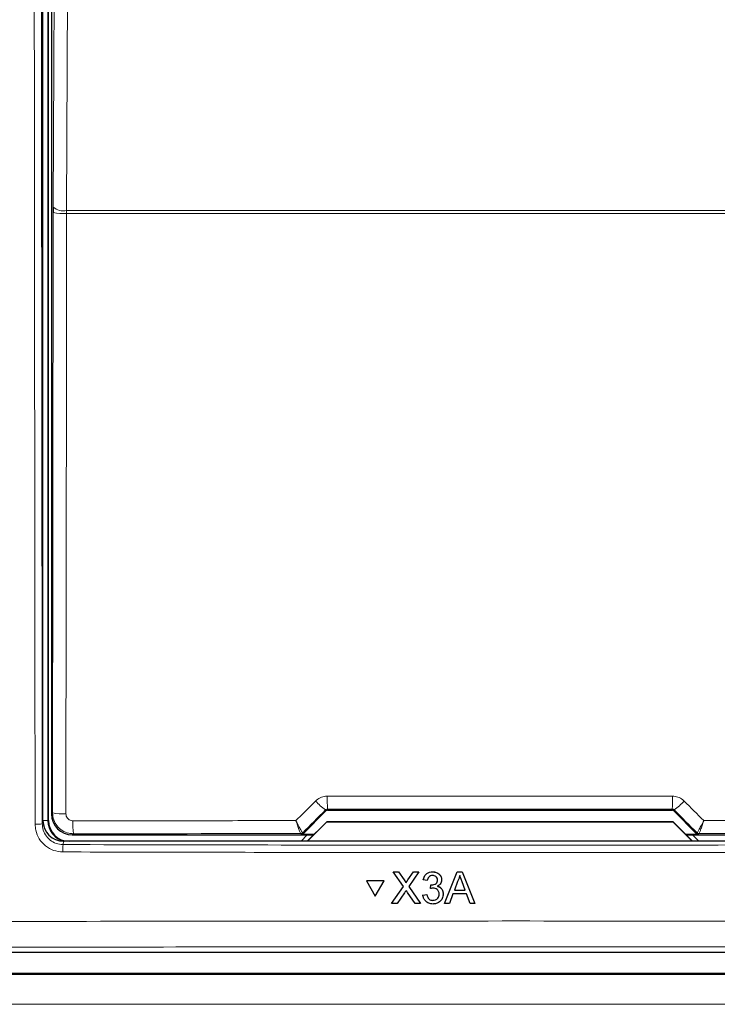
# Model space of a CAD drawing. Header units: millimetres. Extents: x 5 to 418, y 2 to 292.
# Tile 5 of 53: x 64 to 81, y 146 to 169. Entities that reach past the tile are written whole.
import ezdxf

# ---------------------------------------------------------------- set-up
doc = ezdxf.new("R2010")
doc.units = ezdxf.units.MM

msp = doc.modelspace()

# ---------------------------------------------------------------- linework, layer by layer
at = {"color": 7, "linetype": 'Continuous', "lineweight": 25}
for p, q in [((64.8213, 149.9548), (64.8213, 187.6204)), ((64.9546, 149.9536), (64.9546, 187.587)), ((65.0272, 187.4311), (65.0272, 150.1095)), ((65.0697, 164.7221), (65.0694, 164.5911)), ((71.0849, 149.6339), (71.6351, 150.1841)), ((71.6822, 150.2036), (79.9604, 150.2036)), ((80.0075, 150.1841), (80.5577, 149.6339)), ((71.1806, 149.4536), (71.6525, 149.9255)), ((71.6546, 149.9203), (71.188, 149.4536)), ((71.6525, 149.9255), (71.6546, 149.9203)), ((71.6525, 149.9255), (79.9901, 149.9255)), ((79.988, 149.9203), (71.6546, 149.9203)), ((79.9901, 149.9255), (79.988, 149.9203)), ((80.4546, 149.4536), (79.988, 149.9203)), ((79.9901, 149.9255), (80.462, 149.4536)), ((65.5271, 149.6096), (71.3365, 149.6096)), ((71.1852, 149.6096), (71.0343, 149.4587)), ((71.3413, 149.6144), (71.0378, 149.6144)), ((80.6048, 149.6144), (80.3013, 149.6144)), ((80.3061, 149.6096), (86.1155, 149.6096)), ((80.6083, 149.4587), (80.4574, 149.6096)), ((86.322, 149.4536), (65.3206, 149.4536)), ((71.0343, 149.4587), (71.0343, 149.4536)), ((80.6083, 149.4536), (80.6083, 149.4587)), ((73.2539, 148.7186), (73.2541, 148.7208)), ((73.4981, 148.3652), (73.2539, 148.7186)), ((73.2539, 148.7186), (73.3842, 148.7186)), ((73.3842, 148.7186), (73.3843, 148.7208)), ((73.3842, 148.7186), (73.518, 148.5249)), ((73.6078, 148.5248), (73.7411, 148.7186)), ((73.8732, 148.7186), (73.6292, 148.364)), ((73.7411, 148.7186), (73.7412, 148.7207)), ((73.7411, 148.7186), (73.8732, 148.7186)), ((73.8732, 148.7186), (73.8733, 148.7207)), ((74.2009, 148.7186), (74.2011, 148.7207)), ((74.4913, 147.9536), (74.7954, 148.7186)), ((74.7954, 148.7186), (74.7956, 148.7208)), ((74.7954, 148.7186), (74.9173, 148.7186)), ((74.9173, 148.7186), (74.9175, 148.7208)), ((74.9173, 148.7186), (75.222, 147.9536)), ((72.6101, 148.5024), (72.6103, 148.5046)), ((73.0335, 148.5024), (72.6101, 148.5024)), ((72.6101, 148.5024), (72.8219, 148.1366)), ((73.0336, 148.5046), (72.6103, 148.5046)), ((72.8219, 148.1366), (73.0335, 148.5024)), ((73.0335, 148.5024), (73.0336, 148.5046)), ((73.5578, 148.452), (73.558, 148.4541)), ((73.9767, 148.5225), (73.9769, 148.5246)), ((74.075, 148.5127), (73.9767, 148.5225)), ((74.1528, 148.3165), (74.1629, 148.4048)), ((74.1629, 148.4048), (74.1631, 148.4069)), ((74.177, 148.4037), (74.1772, 148.4058)), ((74.4183, 148.5096), (74.4185, 148.512)), ((74.419, 148.5241), (74.4192, 148.5263)), ((74.8041, 148.4891), (74.7257, 148.2773)), ((74.9874, 148.2773), (74.9128, 148.4783)), ((73.2149, 147.9536), (73.4981, 148.3652)), ((73.5281, 148.2169), (73.3468, 147.9536)), ((73.7823, 147.9536), (73.5957, 148.2239)), ((73.6292, 148.364), (73.9127, 147.9536)), ((73.967, 148.1596), (74.0653, 148.1694)), ((73.967, 148.1596), (73.9672, 148.1617)), ((74.0653, 148.1694), (74.0655, 148.1715)), ((74.1528, 148.3165), (74.153, 148.3186)), ((74.4576, 148.1613), (74.4577, 148.1637)), ((74.4585, 148.1838), (74.4586, 148.1859)), ((74.6931, 148.189), (74.606, 147.9536)), ((75.0199, 148.189), (74.6931, 148.189)), ((74.7257, 148.2773), (74.9874, 148.2773)), ((75.1073, 147.9536), (75.0199, 148.189)), ((73.2149, 147.9536), (73.215, 147.9558)), ((73.3468, 147.9536), (73.2149, 147.9536)), ((73.9127, 147.9536), (73.7823, 147.9536)), ((73.9127, 147.9536), (73.9129, 147.9558)), ((74.2091, 148.0321), (74.2093, 148.0342)), ((74.4913, 147.9536), (74.4914, 147.9558)), ((74.606, 147.9536), (74.4913, 147.9536)), ((75.222, 147.9536), (75.1073, 147.9536)), ((75.222, 147.9536), (75.2221, 147.9558)), ((56.487, 146.787), (95.1555, 146.787)), ((95.3559, 146.2739), (56.2867, 146.2739))]:
    msp.add_line(p, q, dxfattribs=at)
at = {"color": 7, "linetype": 'Continuous', "lineweight": 18}
for p, q in [((64.94, 187.587), (64.94, 149.9536)), ((65.0536, 150.1359), (65.0694, 164.5911)), ((65.3909, 164.5703), (65.3917, 164.6359)), ((86.2517, 164.5703), (65.3909, 164.5703)), ((65.3917, 164.6359), (86.2509, 164.6359)), ((65.0272, 150.1095), (65.0536, 150.1359)), ((71.6351, 150.1841), (71.6249, 150.2086)), ((71.672, 150.2284), (71.6822, 150.2036)), ((79.9604, 150.2036), (79.9706, 150.2284)), ((80.0176, 150.2086), (80.0075, 150.1841)), ((64.8053, 149.8745), (64.8213, 149.9548)), ((64.94, 149.9536), (64.8213, 149.9536)), ((64.94, 149.9536), (64.9546, 149.9536)), ((65.5534, 149.6359), (65.5271, 149.6096)), ((71.0279, 149.6382), (71.0277, 149.6383)), ((71.0378, 149.6144), (71.0279, 149.6382)), ((71.0751, 149.6577), (71.0747, 149.6578)), ((71.0751, 149.6577), (71.0849, 149.6339)), ((80.5577, 149.6339), (80.5675, 149.6577)), ((80.5675, 149.6577), (80.5679, 149.6578)), ((80.6147, 149.6382), (80.6048, 149.6144)), ((80.6149, 149.6383), (80.6147, 149.6382)), ((65.3206, 149.4536), (65.3048, 149.3743)), ((73.518, 148.5249), (73.5182, 148.5271)), ((73.6078, 148.5248), (73.608, 148.5269))]:
    msp.add_line(p, q, dxfattribs=at)
at = {"color": 7, "linetype": 'Continuous', "lineweight": 18, "flags": 128}
for points in [[(65.0697, 164.7221), (65.1097, 173.2499), (65.1494, 181.7339)], [(65.4716, 181.6477), (65.4686, 181.0038), (65.4565, 178.4282), (65.4081, 168.1259), (65.3917, 164.6359)], [(65.3909, 164.5703), (65.3902, 163.905), (65.3873, 161.2435), (65.3751, 150.1151)]]:
    msp.add_lwpolyline(points, dxfattribs=at)
at = {"color": 7, "linetype": 'Continuous', "lineweight": 18}
for centre, radius, start, end in [((65.3162, 165.9136), 1.3454, 259.42891, 273.18402), ((65.3226, 165.0218), 0.3921, 229.84864, 280.14668), ((77.3193, 150.4694), 5.6524, 179.27525, 182.44393), ((74.3233, 150.4694), 5.6524, 357.55607, 0.72475), ((72.5193, 151.4524), 1.532, 222.19195, 234.28187), ((79.1233, 151.4524), 1.532, 305.71813, 317.80805), ((65.3004, 151.4581), 1.3451, 259.42789, 273.18381), ((64.6751, 150.5708), 0.7083, 266.58782, 280.58882), ((67.8331, 149.877), 2.2924, 178.21518, 186.038), ((71.0279, 149.7048), 0.0667, 270.00748, 314.99252), ((80.6147, 149.7048), 0.0667, 225.00748, 269.99252), ((67.0094, 149.2344), 1.7104, 175.30838, 181.24111)]:
    msp.add_arc(centre, radius, start, end, dxfattribs=at)
at = {"color": 7, "linetype": 'Continuous', "lineweight": 25}
for centre, radius, start, end in [((65.4546, 149.9536), 0.5146, 180, 256.32073), ((65.4546, 149.9536), 0.5, 180, 270), ((71.0276, 149.7049), 0.0666, 270.06102, 314.97735), ((80.615, 149.7049), 0.0666, 225.02265, 269.93898)]:
    msp.add_arc(centre, radius, start, end, dxfattribs=at)
for centre, major_axis, ratio, start_param, end_param in [((65.5272, 150.1095), (0.3536, -0.3536), 0.9998985, 3.9271431, 5.4976349), ((71.6822, 150.137), (-0.0255, 0.0616), 0.9998216, 5.8905493, 6.6758213), ((79.9603, 150.137), (0.0255, 0.0616), 0.9998216, 5.8905493, 6.6758213), ((65.3214, 149.9555), (-0.0982, -0.4923), 0.9960441, 4.9100775, 6.4793527), ((71.0378, 149.6811), (0.0255, -0.0616), 0.9998216, 5.8905493, 6.6758213), ((80.6048, 149.6811), (0.0255, 0.0616), 0.9998216, 2.7489567, 3.5342286)]:
    msp.add_ellipse(centre, major_axis=major_axis, ratio=ratio, start_param=start_param, end_param=end_param, dxfattribs=at)
at = {"color": 7, "linetype": 'Continuous', "lineweight": 18}
for centre, major_axis, ratio, start_param, end_param in [((94.4847, 165.8136), (295.3334, 295.4238), 0.0123167, 1.6359514, 1.6378189), ((75.8213, 145.0959), (294.0695, 0), 0.0174551, 1.5566859, 1.5849067), ((57.1579, 165.8136), (-295.3334, 295.4238), 0.0123167, 4.6453664, 4.6472339), ((75.8213, 144.5066), (294.0328, 0), 0.0174551, 1.5871, 1.6057242), ((75.8213, 144.5066), (294.0328, 0), 0.0174551, 1.5358685, 1.5544927)]:
    msp.add_ellipse(centre, major_axis=major_axis, ratio=ratio, start_param=start_param, end_param=end_param, dxfattribs=at)
for points, knots in [([(64.633, 149.8637), (64.6329, 149.9746), (64.6322, 150.529), (64.6296, 152.8576), (64.6198, 162.1741), (64.6095, 174.2194), (64.6039, 184.4949), (64.6022, 187.6624)], [0, 0, 0, 0, 0.0088087, 0.0440433, 0.1849823, 0.7487663, 1, 1, 1, 1]), ([(64.7745, 187.6672), (64.7781, 181.3654), (64.7854, 168.7598), (64.7987, 156.1703), (64.8053, 149.8745)], [0, 0, 0, 0, 0.4999168, 1, 1, 1, 1]), ([(71.3843, 150.4235), (71.4191, 150.4522), (71.4889, 150.5094), (71.593, 150.5382), (71.6525, 150.5404), (71.6673, 150.5409)], [0, 0, 0, 0, 0.4289712, 0.8581067, 1, 1, 1, 1]), ([(71.6673, 150.5409), (71.8895, 150.5409), (73.0005, 150.5412), (75.7699, 150.5416), (78.317, 150.5412), (79.9753, 150.5409)], [0, 0, 0, 0, 0.08024224, 0.40121429, 1, 1, 1, 1]), ([(79.9753, 150.5409), (80.0201, 150.5364), (80.1098, 150.5275), (80.2037, 150.4744), (80.2474, 150.4337), (80.2583, 150.4235)], [0, 0, 0, 0, 0.4282329, 0.8563378, 1, 1, 1, 1]), ([(70.9119, 149.9508), (71.0427, 150.0817), (71.2001, 150.2393), (71.3576, 150.3969), (71.3843, 150.4235)], [0, 0, 0, 0, 0.8306218, 1, 1, 1, 1]), ([(80.2583, 150.4235), (80.4152, 150.2666), (80.5726, 150.109), (80.7301, 149.9514), (80.7307, 149.9508)], [0, 0, 0, 0, 0.996046, 1, 1, 1, 1]), ([(65.5534, 149.6359), (65.5163, 149.6383), (65.4233, 149.6445), (65.2829, 149.7045), (65.1563, 149.8175), (65.0701, 149.9673), (65.0591, 150.0797), (65.0536, 150.1359)], [0, 0, 0, 0, 0.14236873, 0.35616331, 0.57054278, 0.78542501, 1, 1, 1, 1]), ([(65.3751, 150.1151), (65.3769, 150.0964), (65.3806, 150.0589), (65.4093, 150.0089), (65.4515, 149.9712), (65.4984, 149.9512), (65.5294, 149.9492), (65.5418, 149.9484)], [0, 0, 0, 0, 0.2147505, 0.4295793, 0.6438148, 0.8575512, 1, 1, 1, 1]), ([(71.672, 150.2284), (71.6695, 150.2283), (71.6595, 150.2279), (71.642, 150.2229), (71.6307, 150.2134), (71.6249, 150.2086)], [0, 0, 0, 0, 0.1384816, 0.5625046, 1, 1, 1, 1]), ([(80.0176, 150.2086), (80.0158, 150.2103), (80.0087, 150.217), (79.9933, 150.226), (79.9781, 150.2276), (79.9706, 150.2284)], [0, 0, 0, 0, 0.1482472, 0.5799252, 1, 1, 1, 1]), ([(65.2994, 149.1973), (65.2245, 149.2049), (65.0746, 149.22), (64.8748, 149.3353), (64.7241, 149.5047), (64.6444, 149.6917), (64.6362, 149.815), (64.633, 149.8637)], [0, 0, 0, 0, 0.2149218, 0.4298257, 0.6447637, 0.8597292, 1, 1, 1, 1]), ([(64.8053, 149.8745), (64.8077, 149.838), (64.8139, 149.7455), (64.8735, 149.6051), (64.9865, 149.478), (65.1362, 149.3914), (65.2486, 149.38), (65.3048, 149.3743)], [0, 0, 0, 0, 0.1402936, 0.355296, 0.5702504, 0.7851343, 1, 1, 1, 1]), ([(65.5418, 149.9484), (65.7639, 149.9485), (66.8744, 149.9492), (68.6644, 149.9501), (70.2325, 149.9506), (70.9119, 149.9508)], [0, 0, 0, 0, 0.1241023, 0.6205161, 1, 1, 1, 1]), ([(71.0747, 149.6578), (71.0742, 149.6581), (71.0711, 149.6597), (71.0558, 149.6821), (71.018, 149.7479), (70.9733, 149.8313), (70.9392, 149.8971), (70.9216, 149.9316), (70.9149, 149.9449), (70.9123, 149.9501), (70.9119, 149.9508)], [0, 0, 0, 0, 0.0500975, 0.2741497, 0.5151595, 0.765666, 0.9118815, 0.9655794, 0.9952738, 1, 1, 1, 1]), ([(71.0277, 149.6383), (71.0273, 149.6387), (71.0249, 149.6406), (71.0137, 149.6646), (70.9867, 149.735), (70.9551, 149.8238), (70.9311, 149.8938), (70.9187, 149.9304), (70.914, 149.9445), (70.9122, 149.95), (70.9119, 149.9508)], [0, 0, 0, 0, 0.0500976, 0.2741498, 0.5151591, 0.7656656, 0.911884, 0.9655798, 0.9952749, 1, 1, 1, 1]), ([(80.7307, 149.9508), (80.7303, 149.9501), (80.7292, 149.9479), (80.7264, 149.9423), (80.7195, 149.9288), (80.7013, 149.8931), (80.6662, 149.8254), (80.6215, 149.7422), (80.5849, 149.6789), (80.571, 149.6592), (80.5683, 149.658), (80.5679, 149.6578)], [0, 0, 0, 0, 0.0047263, 0.0144598, 0.0368391, 0.0943897, 0.2530049, 0.501586, 0.7415301, 0.9644159, 1, 1, 1, 1]), ([(80.7307, 149.9508), (80.7304, 149.95), (80.7297, 149.9477), (80.7277, 149.9418), (80.7229, 149.9274), (80.71, 149.8894), (80.6853, 149.8175), (80.6536, 149.7289), (80.6275, 149.6612), (80.6173, 149.64), (80.6152, 149.6385), (80.6149, 149.6383)], [0, 0, 0, 0, 0.0047252, 0.0144598, 0.0368382, 0.0943861, 0.2530054, 0.5015863, 0.74153, 0.9644158, 1, 1, 1, 1]), ([(80.7307, 149.9508), (80.916, 149.9507), (81.9901, 149.9504), (83.7803, 149.9497), (85.3848, 149.9488), (86.1008, 149.9484)], [0, 0, 0, 0, 0.1035199, 0.5999338, 1, 1, 1, 1]), ([(65.3048, 149.3743), (68.8085, 149.3669), (75.8195, 149.3523), (82.8305, 149.3669), (86.3378, 149.3743)], [0, 0, 0, 0, 0.4997441, 1, 1, 1, 1]), ([(86.3431, 149.1973), (86.2321, 149.197), (85.6768, 149.1955), (83.3444, 149.1896), (78.7816, 149.1822), (72.3208, 149.1815), (67.6399, 149.192), (65.2994, 149.1973)], [0, 0, 0, 0, 0.0158376, 0.0791881, 0.332598, 0.666299, 1, 1, 1, 1]), ([(56.5451, 147.5051), (56.9888, 147.5064), (59.2074, 147.5131), (64.9816, 147.5272), (73.8745, 147.5374), (84.5125, 147.5326), (91.5819, 147.5142), (95.0975, 147.5051)], [0, 0, 0, 0, 0.03456624, 0.17283554, 0.44954959, 0.72626364, 1, 1, 1, 1]), ([(95.0584, 146.8841), (91.8599, 146.8926), (85.4629, 146.9095), (75.8437, 146.9159), (66.2132, 146.9096), (59.7938, 146.8926), (56.5842, 146.8841)], [0, 0, 0, 0, 0.2495637, 0.4991275, 0.7495637, 1, 1, 1, 1]), ([(56.2663, 146.2536), (58.2326, 146.2517), (62.4715, 146.2478), (68.9899, 146.2444), (75.8186, 146.2431), (82.6485, 146.2444), (89.1697, 146.2478), (93.4099, 146.2517), (95.3763, 146.2536)], [0, 0, 0, 0, 0.150956, 0.3254264, 0.4998969, 0.6744672, 0.8490374, 1, 1, 1, 1]), ([(95.4153, 145.5395), (93.445, 145.5376), (89.1963, 145.5336), (82.6621, 145.5302), (75.8185, 145.529), (68.9763, 145.5302), (62.4448, 145.5336), (58.1975, 145.5376), (56.2273, 145.5395)], [0, 0, 0, 0, 0.1509637, 0.3255339, 0.5001042, 0.674574, 0.8490439, 1, 1, 1, 1])]:
    msp.add_open_spline(points, degree=3, knots=knots, dxfattribs=at)
at = {"color": 7, "linetype": 'Continuous', "lineweight": 25}
for points, knots in [([(73.9767, 148.5225), (73.9843, 148.5522), (73.9994, 148.6116), (74.0571, 148.6779), (74.1287, 148.7137), (74.1768, 148.717), (74.2009, 148.7186)], [0, 0, 0, 0, 0.2802532, 0.5595228, 0.7795924, 1, 1, 1, 1]), ([(73.9769, 148.5247), (73.9844, 148.5544), (73.9995, 148.6138), (74.0573, 148.6801), (74.1289, 148.7159), (74.177, 148.7192), (74.2011, 148.7208)], [0, 0, 0, 0, 0.2802532, 0.5595228, 0.7795924, 1, 1, 1, 1]), ([(74.204, 148.6303), (74.1859, 148.6287), (74.1498, 148.6255), (74.1074, 148.5947), (74.084, 148.5541), (74.078, 148.5265), (74.075, 148.5127)], [0, 0, 0, 0, 0.2800014, 0.5591308, 0.7793201, 1, 1, 1, 1]), ([(74.2009, 148.7186), (74.2313, 148.7155), (74.2921, 148.7094), (74.366, 148.6623), (74.4106, 148.5956), (74.4162, 148.548), (74.419, 148.5241)], [0, 0, 0, 0, 0.2801842, 0.55985531, 0.77999994, 1, 1, 1, 1]), ([(74.2011, 148.7208), (74.2315, 148.7178), (74.2923, 148.7117), (74.3661, 148.6645), (74.4108, 148.5979), (74.4164, 148.5502), (74.4192, 148.5264)], [0, 0, 0, 0, 0.2801842, 0.5598553, 0.7799999, 1, 1, 1, 1]), ([(74.3208, 148.5209), (74.3188, 148.5377), (74.315, 148.5713), (74.2826, 148.6079), (74.2436, 148.6276), (74.2172, 148.6294), (74.204, 148.6303)], [0, 0, 0, 0, 0.27946, 0.5589523, 0.7792553, 1, 1, 1, 1]), ([(74.8564, 148.6303), (74.8491, 148.603), (74.8361, 148.5543), (74.8138, 148.509), (74.8041, 148.4891)], [0, 0, 0, 0, 0.5599146, 1, 1, 1, 1]), ([(74.9128, 148.4783), (74.9022, 148.5067), (74.8834, 148.5573), (74.8646, 148.608), (74.8564, 148.6303)], [0, 0, 0, 0, 0.5600021, 1, 1, 1, 1]), ([(73.518, 148.5249), (73.5266, 148.5119), (73.5386, 148.4938), (73.5534, 148.4699), (73.5563, 148.4579), (73.5578, 148.452)], [0, 0, 0, 0, 0.5612769, 0.7817626, 1, 1, 1, 1]), ([(73.5182, 148.5271), (73.5268, 148.5141), (73.5388, 148.496), (73.5536, 148.4721), (73.5565, 148.4601), (73.558, 148.4542)], [0, 0, 0, 0, 0.5612769, 0.7817626, 1, 1, 1, 1]), ([(73.5578, 148.452), (73.5671, 148.4656), (73.5838, 148.4898), (73.6005, 148.5141), (73.6078, 148.5248)], [0, 0, 0, 0, 0.5599999, 1, 1, 1, 1]), ([(73.558, 148.4542), (73.5673, 148.4678), (73.584, 148.492), (73.6007, 148.5163), (73.608, 148.527)], [0, 0, 0, 0, 0.5599999, 1, 1, 1, 1]), ([(74.1629, 148.4048), (74.1655, 148.4045), (74.1702, 148.404), (74.175, 148.4038), (74.177, 148.4037)], [0, 0, 0, 0, 0.5600031, 1, 1, 1, 1]), ([(74.177, 148.4037), (74.1965, 148.4054), (74.2353, 148.4089), (74.2854, 148.4333), (74.3172, 148.4747), (74.3196, 148.5055), (74.3208, 148.5209)], [0, 0, 0, 0, 0.2806803, 0.5609514, 0.7800568, 1, 1, 1, 1]), ([(74.419, 148.5241), (74.4173, 148.5059), (74.4138, 148.4696), (74.3806, 148.4109), (74.3395, 148.387), (74.3145, 148.3724)], [0, 0, 0, 0, 0.2804963, 0.5610033, 1, 1, 1, 1]), ([(73.5642, 148.2695), (73.5574, 148.2597), (73.5453, 148.2422), (73.5333, 148.2246), (73.5281, 148.2169)], [0, 0, 0, 0, 0.5600016, 1, 1, 1, 1]), ([(73.5957, 148.2239), (73.5898, 148.2324), (73.5792, 148.2476), (73.5688, 148.2628), (73.5642, 148.2695)], [0, 0, 0, 0, 0.5599998, 1, 1, 1, 1]), ([(74.2056, 147.9438), (74.1722, 147.9469), (74.1054, 147.9529), (74.0279, 148.0096), (73.9802, 148.0821), (73.9714, 148.1337), (73.967, 148.1596)], [0, 0, 0, 0, 0.2799105, 0.5592491, 0.7794763, 1, 1, 1, 1]), ([(74.0653, 148.1694), (74.0704, 148.1496), (74.0804, 148.1101), (74.1126, 148.0607), (74.1608, 148.0353), (74.193, 148.0332), (74.2091, 148.0321)], [0, 0, 0, 0, 0.2808811, 0.5600727, 0.7796532, 1, 1, 1, 1]), ([(74.2164, 148.3269), (74.2043, 148.326), (74.1828, 148.3244), (74.162, 148.3189), (74.1528, 148.3165)], [0, 0, 0, 0, 0.55977209, 1, 1, 1, 1]), ([(74.4585, 148.1838), (74.454, 148.1474), (74.4451, 148.0744), (74.3753, 147.995), (74.2917, 147.95), (74.2343, 147.9459), (74.2056, 147.9438)], [0, 0, 0, 0, 0.2794007, 0.5590642, 0.7793783, 1, 1, 1, 1]), ([(74.2091, 148.0321), (74.2318, 148.0342), (74.2771, 148.0384), (74.3277, 148.08), (74.3562, 148.1314), (74.3588, 148.1668), (74.3602, 148.1846)], [0, 0, 0, 0, 0.2798831, 0.5589932, 0.779319, 1, 1, 1, 1]), ([(74.2093, 148.0343), (74.232, 148.0364), (74.2773, 148.0406), (74.3279, 148.0822), (74.3563, 148.1336), (74.359, 148.1691), (74.3603, 148.1868)], [0, 0, 0, 0, 0.2798831, 0.5589932, 0.779319, 1, 1, 1, 1]), ([(74.3602, 148.1846), (74.358, 148.2058), (74.3536, 148.2483), (74.3149, 148.2961), (74.2665, 148.3232), (74.2331, 148.3257), (74.2164, 148.3269)], [0, 0, 0, 0, 0.2797467, 0.5591709, 0.7794436, 1, 1, 1, 1]), ([(74.3145, 148.3724), (74.3376, 148.3649), (74.3839, 148.3497), (74.4311, 148.2986), (74.4553, 148.2407), (74.4574, 148.2028), (74.4585, 148.1838)], [0, 0, 0, 0, 0.2798072, 0.5591854, 0.7794082, 1, 1, 1, 1]), ([(74.3147, 148.3747), (74.3378, 148.3671), (74.384, 148.3519), (74.4313, 148.3008), (74.4555, 148.2429), (74.4576, 148.205), (74.4586, 148.186)], [0, 0, 0, 0, 0.2798072, 0.5591854, 0.7794082, 1, 1, 1, 1])]:
    msp.add_open_spline(points, degree=3, knots=knots, dxfattribs=at)

doc.saveas('drawing.dxf')
